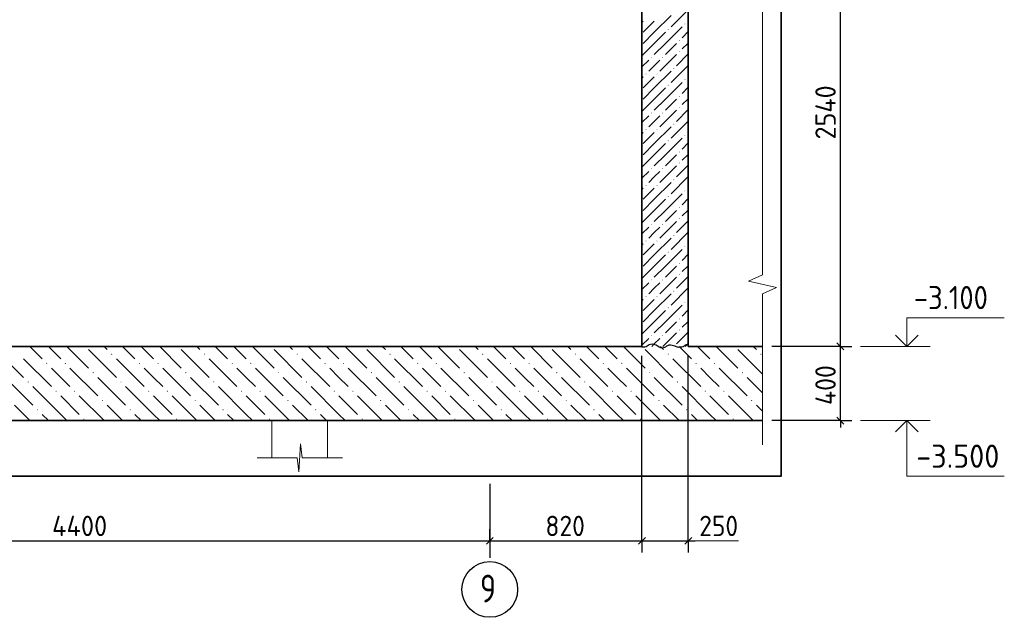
# Model space of a CAD drawing. Header units: millimetres. Extents: x 0 to 42000, y 0 to 29700.
# Tile 7 of 9: x 20960 to 31575, y 16500 to 22943. Entities that reach past the tile are written whole.
import ezdxf

# ---------------------------------------------------------------- set-up
doc = ezdxf.new("R2010")
doc.units = ezdxf.units.MM
doc.linetypes.add('______5', pattern=[1100, 800, -100, 100, -100])
for name, color, linetype, lineweight in [('Standard', 7, 'Continuous', 25), ('Высотные отметки', 7, 'Continuous', 25), ('ЖБ Плита Фундамента верхний уровень', 7, 'Continuous', 35), ('ЖБ Стена верхний уровень', 7, 'Continuous', 35), ('Примечания', 7, 'Continuous', 13)]:
    doc.layers.add(name, color=color, linetype=linetype, lineweight=lineweight)
doc.layers.add('Оси', color=7, linetype='______5')
doc.layers.add('Размерная выноска', color=7, linetype='Continuous')
doc.styles.add('ISOCPEUR', font='txt')

msp = doc.modelspace()

# ---------------------------------------------------------------- hatches: boundary and pattern name
at = {"layer": 'ЖБ Плита Фундамента верхний уровень', "linetype": 'Continuous', "lineweight": 18, "transparency": 33554687}
for points in [[(21945, 19337), (21952, 19344), (21958, 19337), (21952, 19331)], [(22945, 19337), (22952, 19344), (22958, 19337), (22952, 19331)], [(23945, 19337), (23952, 19344), (23958, 19337), (23952, 19331)], [(24945, 19337), (24952, 19344), (24958, 19337), (24952, 19331)], [(25945, 19337), (25952, 19344), (25958, 19337), (25952, 19331)], [(26945, 19337), (26952, 19344), (26958, 19337), (26952, 19331)], [(27945, 19337), (27952, 19344), (27958, 19337), (27952, 19331)], [(28945, 19337), (28952, 19344), (28958, 19337), (28952, 19331)], [(21245, 19237), (21252, 19244), (21258, 19237), (21252, 19231)], [(21445, 19237), (21452, 19244), (21458, 19237), (21452, 19231)], [(22245, 19237), (22252, 19244), (22258, 19237), (22252, 19231)], [(22445, 19237), (22452, 19244), (22458, 19237), (22452, 19231)], [(23245, 19237), (23252, 19244), (23258, 19237), (23252, 19231)], [(23445, 19237), (23452, 19244), (23458, 19237), (23452, 19231)], [(24245, 19237), (24252, 19244), (24258, 19237), (24252, 19231)], [(24445, 19237), (24452, 19244), (24458, 19237), (24452, 19231)], [(25245, 19237), (25252, 19244), (25258, 19237), (25252, 19231)], [(25445, 19237), (25452, 19244), (25458, 19237), (25452, 19231)], [(26245, 19237), (26252, 19244), (26258, 19237), (26252, 19231)], [(26445, 19237), (26452, 19244), (26458, 19237), (26452, 19231)], [(27245, 19237), (27252, 19244), (27258, 19237), (27252, 19231)], [(27445, 19237), (27452, 19244), (27458, 19237), (27452, 19231)], [(28245, 19237), (28252, 19244), (28258, 19237), (28252, 19231)], [(28445, 19237), (28452, 19244), (28458, 19237), (28452, 19231)], [(21745, 19137), (21752, 19144), (21758, 19137), (21752, 19131)], [(22745, 19137), (22752, 19144), (22758, 19137), (22752, 19131)], [(23745, 19137), (23752, 19144), (23758, 19137), (23752, 19131)], [(24745, 19137), (24752, 19144), (24758, 19137), (24752, 19131)], [(25745, 19137), (25752, 19144), (25758, 19137), (25752, 19131)], [(26745, 19137), (26752, 19144), (26758, 19137), (26752, 19131)], [(27745, 19137), (27752, 19144), (27758, 19137), (27752, 19131)], [(28745, 19137), (28752, 19144), (28758, 19137), (28752, 19131)], [(21045, 19037), (21052, 19044), (21058, 19037), (21052, 19031)], [(22045, 19037), (22052, 19044), (22058, 19037), (22052, 19031)], [(23045, 19037), (23052, 19044), (23058, 19037), (23052, 19031)], [(24045, 19037), (24052, 19044), (24058, 19037), (24052, 19031)], [(25045, 19037), (25052, 19044), (25058, 19037), (25052, 19031)], [(26045, 19037), (26052, 19044), (26058, 19037), (26052, 19031)], [(27045, 19037), (27052, 19044), (27058, 19037), (27052, 19031)], [(28045, 19037), (28052, 19044), (28058, 19037), (28052, 19031)], [(21345, 18937), (21352, 18944), (21358, 18937), (21352, 18931)], [(21545, 18937), (21552, 18944), (21558, 18937), (21552, 18931)], [(22345, 18937), (22352, 18944), (22358, 18937), (22352, 18931)], [(22545, 18937), (22552, 18944), (22558, 18937), (22552, 18931)], [(23345, 18937), (23352, 18944), (23358, 18937), (23352, 18931)], [(23545, 18937), (23552, 18944), (23558, 18937), (23552, 18931)], [(24345, 18937), (24352, 18944), (24358, 18937), (24352, 18931)], [(24545, 18937), (24552, 18944), (24558, 18937), (24552, 18931)], [(25345, 18937), (25352, 18944), (25358, 18937), (25352, 18931)], [(25545, 18937), (25552, 18944), (25558, 18937), (25552, 18931)], [(26345, 18937), (26352, 18944), (26358, 18937), (26352, 18931)], [(26545, 18937), (26552, 18944), (26558, 18937), (26552, 18931)], [(27345, 18937), (27352, 18944), (27358, 18937), (27352, 18931)], [(27545, 18937), (27552, 18944), (27558, 18937), (27552, 18931)], [(28345, 18937), (28352, 18944), (28358, 18937), (28352, 18931)], [(28545, 18937), (28552, 18944), (28558, 18937), (28552, 18931)], [(21845, 18837), (21852, 18844), (21858, 18837), (21852, 18831)], [(22845, 18837), (22852, 18844), (22858, 18837), (22852, 18831)], [(23845, 18837), (23852, 18844), (23858, 18837), (23852, 18831)], [(24845, 18837), (24852, 18844), (24858, 18837), (24852, 18831)], [(25845, 18837), (25852, 18844), (25858, 18837), (25852, 18831)], [(26845, 18837), (26852, 18844), (26858, 18837), (26852, 18831)], [(27845, 18837), (27852, 18844), (27858, 18837), (27852, 18831)], [(28845, 18837), (28852, 18844), (28858, 18837), (28852, 18831)], [(21145, 18737), (21152, 18744), (21158, 18737), (21152, 18731)], [(22145, 18737), (22152, 18744), (22158, 18737), (22152, 18731)], [(23145, 18737), (23152, 18744), (23158, 18737), (23152, 18731)], [(24145, 18737), (24152, 18744), (24158, 18737), (24152, 18731)], [(25145, 18737), (25152, 18744), (25158, 18737), (25152, 18731)], [(26145, 18737), (26152, 18744), (26158, 18737), (26152, 18731)], [(27145, 18737), (27152, 18744), (27158, 18737), (27152, 18731)], [(28145, 18737), (28152, 18744), (28158, 18737), (28152, 18731)], [(21645, 18637), (21652, 18644), (21658, 18637), (21652, 18631)], [(22645, 18637), (22652, 18644), (22658, 18637), (22652, 18631)], [(23645, 18637), (23652, 18644), (23658, 18637), (23652, 18631)], [(24645, 18637), (24652, 18644), (24658, 18637), (24652, 18631)], [(25645, 18637), (25652, 18644), (25658, 18637), (25652, 18631)], [(26645, 18637), (26652, 18644), (26658, 18637), (26652, 18631)], [(27645, 18637), (27652, 18644), (27658, 18637), (27652, 18631)], [(28645, 18637), (28652, 18644), (28658, 18637), (28652, 18631)]]:
    msp.add_hatch(color=7, dxfattribs=at).paths.add_polyline_path(points, flags=16)
at = {"layer": 'ЖБ Стена верхний уровень', "linetype": 'Continuous', "lineweight": 18, "transparency": 33554687}
for points in [[(27947, 22837), (27952, 22842), (27957, 22837), (27952, 22832)], [(28127, 22897), (28132, 22902), (28137, 22897), (28132, 22892)], [(28067, 22717), (28072, 22722), (28077, 22717), (28072, 22712)], [(27767, 22537), (27772, 22542), (27777, 22537), (27772, 22532)], [(27887, 22537), (27892, 22542), (27897, 22537), (27892, 22532)], [(28067, 22597), (28072, 22602), (28077, 22597), (28072, 22592)], [(28007, 22417), (28012, 22422), (28017, 22417), (28012, 22412)], [(27707, 22357), (27712, 22362), (27717, 22357), (27712, 22352)], [(27827, 22357), (27832, 22362), (27837, 22357), (27832, 22352)], [(28127, 22297), (28132, 22302), (28137, 22297), (28132, 22292)], [(27947, 22237), (27952, 22242), (27957, 22237), (27952, 22232)], [(28067, 22117), (28072, 22122), (28077, 22117), (28072, 22112)], [(28067, 21997), (28072, 22002), (28077, 21997), (28072, 21992)], [(27767, 21937), (27772, 21942), (27777, 21937), (27772, 21932)], [(27887, 21937), (27892, 21942), (27897, 21937), (27892, 21932)], [(27707, 21757), (27712, 21762), (27717, 21757), (27712, 21752)], [(27827, 21757), (27832, 21762), (27837, 21757), (27832, 21752)], [(28007, 21817), (28012, 21822), (28017, 21817), (28012, 21812)], [(28127, 21697), (28132, 21702), (28137, 21697), (28132, 21692)], [(27947, 21637), (27952, 21642), (27957, 21637), (27952, 21632)], [(28067, 21517), (28072, 21522), (28077, 21517), (28072, 21512)], [(27767, 21337), (27772, 21342), (27777, 21337), (27772, 21332)], [(27887, 21337), (27892, 21342), (27897, 21337), (27892, 21332)], [(28067, 21397), (28072, 21402), (28077, 21397), (28072, 21392)], [(27707, 21157), (27712, 21162), (27717, 21157), (27712, 21152)], [(27827, 21157), (27832, 21162), (27837, 21157), (27832, 21152)], [(28007, 21217), (28012, 21222), (28017, 21217), (28012, 21212)], [(27947, 21037), (27952, 21042), (27957, 21037), (27952, 21032)], [(28127, 21097), (28132, 21102), (28137, 21097), (28132, 21092)], [(28067, 20917), (28072, 20922), (28077, 20917), (28072, 20912)], [(27767, 20737), (27772, 20742), (27777, 20737), (27772, 20732)], [(27887, 20737), (27892, 20742), (27897, 20737), (27892, 20732)], [(28067, 20797), (28072, 20802), (28077, 20797), (28072, 20792)], [(28007, 20617), (28012, 20622), (28017, 20617), (28012, 20612)], [(27707, 20557), (27712, 20562), (27717, 20557), (27712, 20552)], [(27827, 20557), (27832, 20562), (27837, 20557), (27832, 20552)], [(28127, 20497), (28132, 20502), (28137, 20497), (28132, 20492)], [(27947, 20437), (27952, 20442), (27957, 20437), (27952, 20432)], [(28067, 20317), (28072, 20322), (28077, 20317), (28072, 20312)], [(28067, 20197), (28072, 20202), (28077, 20197), (28072, 20192)], [(27767, 20137), (27772, 20142), (27777, 20137), (27772, 20132)], [(27887, 20137), (27892, 20142), (27897, 20137), (27892, 20132)], [(27707, 19957), (27712, 19962), (27717, 19957), (27712, 19952)], [(27827, 19957), (27832, 19962), (27837, 19957), (27832, 19952)], [(28007, 20017), (28012, 20022), (28017, 20017), (28012, 20012)], [(28127, 19897), (28132, 19902), (28137, 19897), (28132, 19892)], [(27947, 19837), (27952, 19842), (27957, 19837), (27952, 19832)], [(28067, 19717), (28072, 19722), (28077, 19717), (28072, 19712)], [(27767, 19537), (27772, 19542), (27777, 19537), (27772, 19532)], [(27887, 19537), (27892, 19542), (27897, 19537), (27892, 19532)], [(28067, 19597), (28072, 19602), (28077, 19597), (28072, 19592)], [(28009, 19420), (28012, 19422), (28014, 19420)]]:
    msp.add_hatch(color=7, dxfattribs=at).paths.add_polyline_path(points, flags=16)

# ---------------------------------------------------------------- linework, layer by layer
at = {"layer": 'Standard', "color": 7, "linetype": 'Continuous', "lineweight": -3, "transparency": 33554687}
for p, q in [((29808, 19420), (29808, 24500)), ((29808, 19420), (29683, 19420)), ((29808, 19420), (29933, 19420)), ((29808, 18620), (29068, 18620)), ((29808, 18620), (29683, 18620)), ((29808, 18620), (29933, 18620)), ((29808, 18620), (29808, 18545)), ((26028, 17325), (26028, 17450)), ((27668, 17325), (27668, 17450)), ((28168, 17325), (28168, 17450)), ((17228, 17325), (26028, 17325)), ((26028, 17325), (26028, 17200)), ((26028, 17325), (26028, 17200)), ((26028, 17325), (27668, 17325)), ((27668, 17325), (27668, 17200)), ((27668, 17325), (28168, 17325)), ((28168, 17325), (28168, 17200)), ((28168, 17325), (28243, 17325))]:
    msp.add_line(p, q, dxfattribs=at)
at = {"layer": 'Standard', "color": 7, "linetype": 'Continuous', "lineweight": 13, "transparency": 33554687}
for p, q in [((28968, 23446), (28968, 21820)), ((28968, 21820), (28968, 20194)), ((28968, 20194), (28818, 20125)), ((28818, 20125), (29118, 20055)), ((29118, 20055), (28968, 19986)), ((28968, 19986), (28968, 18360)), ((23971, 18070), (23989, 18370)), ((23989, 18370), (24007, 18220)), ((28968, 18360), (28968, 18360)), ((23520, 18220), (23952, 18220)), ((23952, 18220), (23971, 18070)), ((24007, 18220), (24440, 18220)), ((24440, 18220), (24440, 18220))]:
    msp.add_line(p, q, dxfattribs=at)
at = {"layer": 'Standard', "color": 7, "linetype": 'Continuous', "lineweight": 25, "transparency": 33554687}
for p, q in [((29845, 19382), (29770, 19458)), ((29845, 18582), (29770, 18658)), ((25991, 17287), (26066, 17362)), ((27631, 17287), (27706, 17362)), ((28131, 17287), (28206, 17362))]:
    msp.add_line(p, q, dxfattribs=at)
at = {"layer": 'Standard', "color": 7, "linetype": 'Continuous', "lineweight": 18, "transparency": 33554687}
for p, q in [((23678, 18620), (23678, 18220)), ((24278, 18220), (24278, 18620))]:
    msp.add_line(p, q, dxfattribs=at)
at = {"layer": 'Standard', "color": 254, "linetype": 'Continuous', "lineweight": 35, "true_color": 0xc4c4ff, "transparency": 33554687}
msp.add_lwpolyline([(4228, 18020), (29168, 18020), (29168, 26100), (4228, 26100), (4228, 18020)], dxfattribs=at)
at = {"layer": 'Standard', "color": 7, "linetype": 'Continuous', "lineweight": -3, "transparency": 33554687}
for points in [[(29808, 19420), (29791, 19420), (29791, 19420), (29791, 19420), (29791, 19420), (29068, 19420)], [(29808, 18620), (29808, 18714), (29808, 18714), (29808, 19420)], [(27668, 17325), (27668, 17342), (27668, 17342), (27668, 19320)], [(28168, 17325), (28168, 17342), (28168, 17342), (28168, 19320)]]:
    msp.add_lwpolyline(points, dxfattribs=at)
at = {"layer": 'Высотные отметки', "color": 7, "linetype": 'Continuous', "lineweight": 35, "transparency": 33554687}
for p, q in [((30525, 19420), (30404, 19541)), ((30525, 19420), (30404, 19541)), ((30525, 19420), (30646, 19541)), ((30525, 19420), (30646, 19541)), ((30525, 18620), (30404, 18499)), ((30525, 18620), (30404, 18499)), ((30525, 18620), (30646, 18499)), ((30525, 18620), (30646, 18499))]:
    msp.add_line(p, q, dxfattribs=at)
at = {"layer": 'Высотные отметки', "color": 7, "linetype": 'Continuous', "lineweight": 13, "transparency": 33554687}
for p, q in [((30025, 19420), (30775, 19420)), ((30025, 19420), (30775, 19420)), ((30025, 18620), (30775, 18620)), ((30025, 18620), (30775, 18620))]:
    msp.add_line(p, q, dxfattribs=at)
for points in [[(30525, 19420), (30525, 19730), (31575, 19730)], [(30525, 19420), (30525, 19730), (31575, 19730)], [(30525, 18620), (30525, 18020), (31575, 18020)], [(30525, 18620), (30525, 18020), (31575, 18020)]]:
    msp.add_lwpolyline(points, dxfattribs=at)
at = {"layer": 'ЖБ Плита Фундамента верхний уровень', "color": 7, "linetype": 'Continuous', "lineweight": 35, "transparency": 33554687}
for p, q in [((27668, 19420), (6628, 19420)), ((28968, 19420), (28168, 19420)), ((5628, 18620), (28968, 18620))]:
    msp.add_line(p, q, dxfattribs=at)
at = {"layer": 'ЖБ Плита Фундамента верхний уровень', "color": 252, "linetype": 'Continuous', "lineweight": 18, "true_color": 0x8f8f8f, "transparency": 33554687}
for p, q in [((20702, 19387), (21002, 19087)), ((21069, 19420), (21202, 19287)), ((21269, 19420), (21402, 19287)), ((21469, 19420), (21702, 19187)), ((21702, 19387), (22002, 19087)), ((21902, 19387), (21869, 19420)), ((22069, 19420), (22202, 19287)), ((22269, 19420), (22402, 19287)), ((22469, 19420), (22702, 19187)), ((22702, 19387), (23002, 19087)), ((22902, 19387), (22869, 19420)), ((23069, 19420), (23202, 19287)), ((23269, 19420), (23402, 19287)), ((23469, 19420), (23702, 19187)), ((23702, 19387), (24002, 19087)), ((23902, 19387), (23869, 19420)), ((24069, 19420), (24202, 19287)), ((24269, 19420), (24402, 19287)), ((24469, 19420), (24702, 19187)), ((24702, 19387), (25002, 19087)), ((24902, 19387), (24869, 19420)), ((25069, 19420), (25202, 19287)), ((25269, 19420), (25402, 19287)), ((25469, 19420), (25702, 19187)), ((25702, 19387), (26002, 19087)), ((25902, 19387), (25869, 19420)), ((26069, 19420), (26202, 19287)), ((26269, 19420), (26402, 19287)), ((26469, 19420), (26702, 19187)), ((26702, 19387), (27002, 19087)), ((26902, 19387), (26869, 19420)), ((27069, 19420), (27202, 19287)), ((27269, 19420), (27402, 19287)), ((27469, 19420), (27702, 19187)), ((27702, 19387), (28002, 19087)), ((27902, 19387), (27869, 19420)), ((28069, 19420), (28202, 19287)), ((28269, 19420), (28402, 19287)), ((28469, 19420), (28702, 19187)), ((28702, 19387), (28968, 19121)), ((28902, 19387), (28869, 19420)), ((21002, 19287), (21302, 18987)), ((22002, 19287), (22302, 18987)), ((23002, 19287), (23302, 18987)), ((24002, 19287), (24302, 18987)), ((25002, 19287), (25302, 18987)), ((26002, 19287), (26302, 18987)), ((27002, 19287), (27302, 18987)), ((28002, 19287), (28302, 18987)), ((21402, 19087), (21302, 19187)), ((21502, 19187), (21802, 18887)), ((22402, 19087), (22302, 19187)), ((22502, 19187), (22802, 18887)), ((23402, 19087), (23302, 19187)), ((23502, 19187), (23802, 18887)), ((24402, 19087), (24302, 19187)), ((24502, 19187), (24802, 18887)), ((25402, 19087), (25302, 19187)), ((25502, 19187), (25802, 18887)), ((26402, 19087), (26302, 19187)), ((26502, 19187), (26802, 18887)), ((27402, 19087), (27302, 19187)), ((27502, 19187), (27802, 18887)), ((28402, 19087), (28302, 19187)), ((28502, 19187), (28802, 18887)), ((20802, 19087), (21102, 18787)), ((21502, 18987), (21402, 19087)), ((21802, 19087), (22102, 18787)), ((22502, 18987), (22402, 19087)), ((22802, 19087), (23102, 18787)), ((23502, 18987), (23402, 19087)), ((23802, 19087), (24102, 18787)), ((24502, 18987), (24402, 19087)), ((24802, 19087), (25102, 18787)), ((25502, 18987), (25402, 19087)), ((25802, 19087), (26102, 18787)), ((26502, 18987), (26402, 19087)), ((26802, 19087), (27102, 18787)), ((27502, 18987), (27402, 19087)), ((27802, 19087), (28102, 18787)), ((28502, 18987), (28402, 19087)), ((28802, 19087), (28968, 18921)), ((21402, 18687), (21102, 18987)), ((22402, 18687), (22102, 18987)), ((23402, 18687), (23102, 18987)), ((24402, 18687), (24102, 18987)), ((25402, 18687), (25102, 18987)), ((26402, 18687), (26102, 18987)), ((27402, 18687), (27102, 18987)), ((28402, 18687), (28102, 18987)), ((21402, 18887), (21602, 18687)), ((21602, 18887), (21869, 18620)), ((22402, 18887), (22602, 18687)), ((22602, 18887), (22869, 18620)), ((23402, 18887), (23602, 18687)), ((23602, 18887), (23869, 18620)), ((24402, 18887), (24602, 18687)), ((24602, 18887), (24869, 18620)), ((25402, 18887), (25602, 18687)), ((25602, 18887), (25869, 18620)), ((26402, 18887), (26602, 18687)), ((26602, 18887), (26869, 18620)), ((27402, 18887), (27602, 18687)), ((27602, 18887), (27869, 18620)), ((28402, 18887), (28602, 18687)), ((28602, 18887), (28869, 18620)), ((21069, 18620), (20902, 18787)), ((21202, 18687), (21269, 18620)), ((21402, 18687), (21469, 18620)), ((22069, 18620), (21902, 18787)), ((22202, 18687), (22269, 18620)), ((22402, 18687), (22469, 18620)), ((23069, 18620), (22902, 18787)), ((23202, 18687), (23269, 18620)), ((23402, 18687), (23469, 18620)), ((24069, 18620), (23902, 18787)), ((24202, 18687), (24269, 18620)), ((24402, 18687), (24469, 18620)), ((25069, 18620), (24902, 18787)), ((25202, 18687), (25269, 18620)), ((25402, 18687), (25469, 18620)), ((26069, 18620), (25902, 18787)), ((26202, 18687), (26269, 18620)), ((26402, 18687), (26469, 18620)), ((27069, 18620), (26902, 18787)), ((27202, 18687), (27269, 18620)), ((27402, 18687), (27469, 18620)), ((28069, 18620), (27902, 18787)), ((28202, 18687), (28269, 18620)), ((28402, 18687), (28469, 18620)), ((28968, 18721), (28902, 18787))]:
    msp.add_line(p, q, dxfattribs=at)
at = {"layer": 'ЖБ Стена верхний уровень', "color": 7, "linetype": 'Continuous', "lineweight": 35, "transparency": 33554687}
for p, q in [((27668, 24500), (27668, 19420)), ((28168, 19420), (28168, 24500))]:
    msp.add_line(p, q, dxfattribs=at)
at = {"layer": 'ЖБ Стена верхний уровень', "color": 251, "linetype": 'Continuous', "lineweight": 18, "true_color": 0x494949, "transparency": 33554687}
for p, q in [((28162, 23047), (27982, 22867)), ((27802, 22807), (27982, 22987)), ((28168, 22934), (28162, 22927)), ((27682, 22927), (27668, 22914)), ((27802, 22927), (27682, 22807)), ((27922, 22687), (28102, 22867)), ((27802, 22807), (27682, 22687)), ((27922, 22807), (27802, 22687)), ((28168, 22814), (28102, 22747)), ((27802, 22687), (27668, 22554)), ((27922, 22687), (27802, 22567)), ((28042, 22687), (27922, 22567)), ((28102, 22627), (28162, 22687)), ((28162, 22687), (28168, 22694)), ((27742, 22507), (27668, 22434)), ((27802, 22447), (27862, 22507)), ((28042, 22567), (27862, 22387)), ((28168, 22574), (28042, 22447)), ((27742, 22387), (27802, 22447)), ((28162, 22447), (27982, 22267)), ((27682, 22327), (27668, 22314)), ((27802, 22327), (27682, 22207)), ((27802, 22207), (27982, 22387)), ((28168, 22334), (28162, 22327)), ((27802, 22207), (27682, 22087)), ((27922, 22207), (27802, 22087)), ((27922, 22087), (28102, 22267)), ((28168, 22214), (28102, 22147)), ((27802, 22087), (27668, 21954)), ((27922, 22087), (27802, 21967)), ((28042, 22087), (27922, 21967)), ((28102, 22027), (28162, 22087)), ((28162, 22087), (28168, 22094)), ((27742, 21907), (27668, 21834)), ((27802, 21847), (27862, 21907)), ((28042, 21967), (27862, 21787)), ((28168, 21974), (28042, 21847)), ((27742, 21787), (27802, 21847)), ((27802, 21607), (27982, 21787)), ((28162, 21847), (27982, 21667)), ((27682, 21727), (27668, 21714)), ((27802, 21727), (27682, 21607)), ((27922, 21487), (28102, 21667)), ((28168, 21734), (28162, 21727)), ((27802, 21607), (27682, 21487)), ((27922, 21607), (27802, 21487)), ((28168, 21614), (28102, 21547)), ((27802, 21487), (27668, 21354)), ((27922, 21487), (27802, 21367)), ((28042, 21487), (27922, 21367)), ((28102, 21427), (28162, 21487)), ((28162, 21487), (28168, 21494)), ((28042, 21367), (27862, 21187)), ((28168, 21374), (28042, 21247)), ((27742, 21307), (27668, 21234)), ((27742, 21187), (27802, 21247)), ((27802, 21247), (27862, 21307)), ((28162, 21247), (27982, 21067)), ((27682, 21127), (27668, 21114)), ((27802, 21127), (27682, 21007)), ((27802, 21007), (27982, 21187)), ((28168, 21134), (28162, 21127)), ((27922, 20887), (28102, 21067)), ((27802, 21007), (27682, 20887)), ((27922, 21007), (27802, 20887)), ((28168, 21014), (28102, 20947)), ((27802, 20887), (27668, 20754)), ((27922, 20887), (27802, 20767)), ((28042, 20887), (27922, 20767)), ((28102, 20827), (28162, 20887)), ((28162, 20887), (28168, 20894)), ((27742, 20707), (27668, 20634)), ((27802, 20647), (27862, 20707)), ((28042, 20767), (27862, 20587)), ((28168, 20774), (28042, 20647)), ((27742, 20587), (27802, 20647)), ((28162, 20647), (27982, 20467)), ((27682, 20527), (27668, 20514)), ((27802, 20527), (27682, 20407)), ((27802, 20407), (27982, 20587)), ((28168, 20534), (28162, 20527)), ((27802, 20407), (27682, 20287)), ((27922, 20407), (27802, 20287)), ((27922, 20287), (28102, 20467)), ((28168, 20414), (28102, 20347)), ((27802, 20287), (27668, 20154)), ((27922, 20287), (27802, 20167)), ((28042, 20287), (27922, 20167)), ((28102, 20227), (28162, 20287)), ((28162, 20287), (28168, 20294)), ((28168, 20174), (28042, 20047)), ((27742, 20107), (27668, 20034)), ((27802, 20047), (27862, 20107)), ((28042, 20167), (27862, 19987)), ((27742, 19987), (27802, 20047)), ((27802, 19807), (27982, 19987)), ((28162, 20047), (27982, 19867)), ((27682, 19927), (27668, 19914)), ((27802, 19927), (27682, 19807)), ((27922, 19687), (28102, 19867)), ((28168, 19934), (28162, 19927)), ((27802, 19807), (27682, 19687)), ((27922, 19807), (27802, 19687)), ((28168, 19814), (28102, 19747)), ((27802, 19687), (27668, 19554)), ((27922, 19687), (27802, 19567)), ((28042, 19687), (27922, 19567)), ((28102, 19627), (28162, 19687)), ((28162, 19687), (28168, 19694)), ((28042, 19567), (27894, 19420)), ((28168, 19574), (28042, 19447)), ((27742, 19507), (27668, 19434)), ((27774, 19420), (27802, 19447)), ((27802, 19447), (27862, 19507)), ((28162, 19447), (28134, 19420))]:
    msp.add_line(p, q, dxfattribs=at)
at = {"layer": 'Оси', "color": 8, "linetype": '______5', "lineweight": -3, "transparency": 33554687}
msp.add_line((26028, 17940), (26028, 17100), dxfattribs=at)
at = {"layer": 'Оси', "color": 7, "linetype": 'Continuous', "lineweight": -3, "transparency": 33554687}
msp.add_circle((26028, 16800), 300, dxfattribs=at)
at = {"layer": 'Примечания', "color": 7, "linetype": 'Continuous', "lineweight": 25, "transparency": 33554687}
for points in [[(27668, 19415), (27683, 19415), (27699, 19416), (27713, 19420), (27725, 19427), (27735, 19435), (27746, 19441), (27761, 19445), (27777, 19447), (27792, 19445), (27807, 19441), (27821, 19436), (27833, 19429), (27844, 19422), (27855, 19416), (27869, 19410), (27884, 19407), (27900, 19408), (27916, 19411), (27927, 19417), (27938, 19425), (27949, 19432), (27962, 19437), (27978, 19438), (27994, 19435), (28008, 19431), (28022, 19425), (28036, 19420), (28049, 19416), (28065, 19413), (28068, 19413)], [(28068, 19415), (28083, 19415), (28099, 19416), (28113, 19420), (28125, 19427), (28135, 19435), (28146, 19441), (28161, 19445), (28168, 19446)]]:
    msp.add_lwpolyline(points, dxfattribs=at)
at = {"layer": 'Размерная выноска', "color": 7, "linetype": 'Continuous', "lineweight": 13, "transparency": 33554687}
msp.add_line((28168, 17325), (28708, 17325), dxfattribs=at)

# ---------------------------------------------------------------- texts
at = {"layer": 'Standard', "color": 7, "linetype": 'Continuous', "lineweight": 25, "transparency": 33554687, "char_height": 220, "attachment_point": 7, "rotation": 90, "style": 'ISOCPEUR'}
for s, insert, width in [('\\W0.93;2540', (29758, 21652), 740.39), ('\\W0.92;400', (29758, 18789), 584.45)]:
    msp.add_mtext(s, dxfattribs=dict(at, insert=insert, width=width))
at = {"layer": 'Standard', "color": 7, "linetype": 'Continuous', "lineweight": 25, "transparency": 33554687, "char_height": 220, "attachment_point": 7, "style": 'ISOCPEUR'}
for s, insert, width in [('\\W0.94;4400', (21309, 17375), 762.66), ('\\W0.91;820', (26628, 17375), 561.98), ('\\W0.91;250', (28286, 17375), 561.98)]:
    msp.add_mtext(s, dxfattribs=dict(at, insert=insert, width=width))
at = {"layer": 'Высотные отметки', "color": 7, "linetype": 'Continuous', "lineweight": 25, "transparency": 33554687, "char_height": 250, "attachment_point": 7, "style": 'ISOCPEUR'}
for s, insert, width in [('\\W0.90;-3.100', (30600, 19822), 1011.77), ('\\W0.95;-3.500', (30625, 18112), 1067.86)]:
    msp.add_mtext(s, dxfattribs=dict(at, insert=insert, width=width))
at = {"layer": 'Оси', "color": 7, "linetype": 'Continuous', "lineweight": 25, "transparency": 33554687, "insert": (25923, 16660), "char_height": 300, "width": 326.41, "attachment_point": 7, "style": 'ISOCPEUR'}
msp.add_mtext('\\W0.78;9', dxfattribs=at)

doc.saveas('drawing.dxf')
